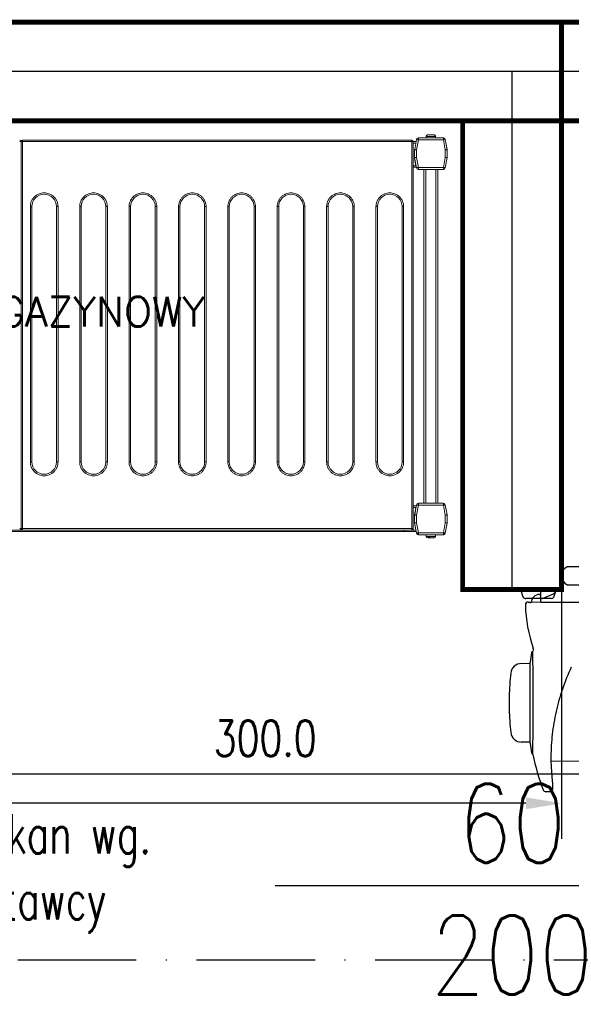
# Model space of a CAD drawing. Header units: metres. Extents: x 5541655 to 5588333, y 5589641 to 5627331.
# Tile 42 of 57: x 5585579 to 5585635, y 5626103 to 5626202. Entities that reach past the tile are written whole.
import ezdxf

# ---------------------------------------------------------------- set-up
doc = ezdxf.new("R2010")
doc.units = ezdxf.units.M
doc.header["$MEASUREMENT"] = 0
doc.linetypes.add('ACAD_ISO10W100', pattern=[18, 12, -3, 0, -3])
doc.layers.get('0').update_dxf_attribs({"linetype": 'CONTINUOUS', "lineweight": 18})
doc.layers.get('Defpoints').update_dxf_attribs({"linetype": 'CONTINUOUS'})
doc.layers.add('2D- Siatka Modularna', color=7, linetype='ACAD_ISO10W100')
doc.layers.add('Komory', color=132, linetype='CONTINUOUS')
doc.layers.add('Instalacje elektryczne', color=1, linetype='CONTINUOUS', lineweight=20)
doc.layers.add('Regały', color=7, linetype='CONTINUOUS', true_color=0x00f000)
doc.styles.add('Arch-Dim', font='romans.shx', dxfattribs={"width": 0.75})
doc.styles.add('Incold_std', font='romans.shx', dxfattribs={"width": 0.8})
doc.styles.add('JACEK_07', font='SIMPLEX.SHX', dxfattribs={"width": 0.7})
doc.styles.add('RomanS', font='romans.shx')
doc.linetypes.add('BATTING', pattern='A,0.0001,-0.1,[134,ltypeshp.shx,S=0.1,R=0,X=-0.1,Y=0],-0.2,[134,ltypeshp.shx,S=0.1,R=180,X=0.1,Y=0],-0.1', length=0.4001)
doc.dimstyles.new('Standard 50', dxfattribs={"dimscale": 20, "dimtxt": 0.18, "dimasz": 0.18, "dimexe": 0.18, "dimexo": 0.0625, "dimgap": 0.09, "dimtad": 1, "dimdec": 1, "dimzin": 0, "dimdsep": 46, "dimtxsty": 'Arch-Dim', "dimcen": 0.09, "dimclrd": 2, "dimclre": 2, "dimclrt": 1, "dimadec": 0, "dimazin": 0, "dimtfac": 1, "dimtdec": 1, "dimtofl": 0, "dimtmove": 0, "dimatfit": 3, "dimfxl": 1, "dimtolj": 1, "dimtzin": 0, "dimarcsym": 0})

# ---------------------------------------------------------------- blocks, each defined once
blk = doc.blocks.new('*D499')
at = {"color": 2, "lineweight": -2}
for p, q in [((40.75, 300), (79.749, 300)), ((76.149, 296.4), (76.149, 3.6)), ((40.75, 0), (79.749, 0))]:
    blk.add_line(p, q, dxfattribs=at)
at = {"color": 2}
for points in [[(76.749, 296.4), (75.549, 296.4), (76.149, 300)], [(75.549, 3.6), (76.749, 3.6), (76.149, 0)]]:
    blk.add_solid(points, dxfattribs=at)
at = {"layer": 'Defpoints', "color": 0}
for p in [(39.5, 300), (39.5, 0), (76.149, 0)]:
    blk.add_point(p, dxfattribs=at)
at = {"color": 1, "insert": (72.525, 150), "char_height": 3.6, "attachment_point": 5, "rotation": 90, "style": 'Arch-Dim'}
blk.add_mtext('\\A1;300.0', dxfattribs=at)
blk = doc.blocks.new('*U51')
at = {"lineweight": 15}
for p, q in [((72.833, -0.665), (72.683, -0.665)), ((72.983, -0.665), (72.833, -0.665)), ((72.833, -0.665), (72.833, -39.865)), ((72.983, -0.559), (72.983, -0.515)), ((112.383, -0.515), (72.983, -0.515)), ((72.983, -0.665), (72.983, -0.559)), ((72.983, -0.665), (72.983, -39.865)), ((112.383, -0.665), (72.983, -0.665)), ((112.383, -0.515), (112.383, -0.559)), ((112.383, -0.559), (112.383, -0.665)), ((112.383, -39.865), (112.383, -0.665)), ((112.533, -0.665), (112.383, -0.665)), ((112.533, -39.865), (112.533, -0.665)), ((112.533, -0.675), (112.829, -0.675)), ((112.533, -0.825), (112.802, -0.825)), ((112.866, -0.465), (112.686, -1.483)), ((113.063, -0.5), (112.883, -1.517)), ((113.063, -0.3), (113.063, -0.5)), ((115.587, -0.3), (113.063, -0.3)), ((115.587, -0.5), (113.063, -0.5)), ((113.85, -0.15), (113.85, -0.3)), ((114.8, -0.15), (113.85, -0.15)), ((113.857, -0.12), (113.853, -0.12)), ((114.797, -0.12), (114.793, -0.12)), ((114.8, -0.3), (114.8, -0.15)), ((115.587, -0.5), (115.587, -0.3)), ((115.766, -1.517), (115.587, -0.5)), ((115.963, -1.483), (115.784, -0.465)), ((115.784, -0.465), (115.966, -1.5)), ((112.683, -1.5), (112.686, -1.483)), ((112.683, -1.517), (112.683, -1.5)), ((112.883, -1.517), (112.683, -1.517)), ((112.683, -1.517), (112.683, -2.3)), ((112.883, -1.517), (112.883, -2.283)), ((115.766, -2.283), (115.766, -1.517)), ((115.966, -1.517), (115.766, -1.517)), ((115.966, -1.5), (115.966, -2.3)), ((115.966, -2.3), (115.966, -1.517)), ((112.683, -2.375), (112.683, -2.3)), ((112.683, -2.3), (112.866, -3.335)), ((112.815, -3.125), (112.683, -2.375)), ((112.883, -2.283), (113.063, -3.3)), ((115.587, -3.3), (115.766, -2.283)), ((115.784, -3.335), (115.966, -2.3)), ((115.966, -2.3), (115.784, -3.335)), ((112.533, -3.125), (112.815, -3.125)), ((112.533, -3.275), (112.842, -3.275)), ((113.063, -3.3), (115.587, -3.3)), ((113.063, -3.3), (113.063, -3.5)), ((113.063, -3.5), (115.587, -3.5)), ((113.625, -37.291), (113.625, -3.5)), ((113.825, -37.291), (113.825, -3.5)), ((114.825, -37.291), (114.825, -3.5)), ((115.025, -37.291), (115.025, -3.5)), ((115.587, -3.5), (115.587, -3.3)), ((112.533, -37.575), (112.842, -37.575)), ((112.533, -37.725), (112.815, -37.725)), ((112.683, -38.475), (112.815, -37.725)), ((112.866, -37.457), (112.686, -38.474)), ((113.063, -37.491), (112.883, -38.509)), ((113.063, -37.291), (113.063, -37.491)), ((115.587, -37.291), (113.063, -37.291)), ((115.587, -37.491), (113.063, -37.491)), ((115.587, -37.491), (115.587, -37.291)), ((115.766, -38.509), (115.587, -37.491)), ((115.963, -38.474), (115.784, -37.457)), ((112.683, -38.5), (112.683, -38.475)), ((112.683, -38.499), (112.683, -38.5)), ((112.683, -38.5), (112.683, -38.509)), ((112.683, -38.509), (112.683, -39.291)), ((112.883, -38.509), (112.683, -38.509)), ((112.883, -38.509), (112.883, -39.274)), ((115.966, -38.509), (115.766, -38.509)), ((115.766, -39.274), (115.766, -38.509)), ((115.966, -38.5), (115.966, -38.498)), ((115.966, -39.3), (115.966, -38.5)), ((115.966, -39.291), (115.966, -38.509)), ((72.683, -39.865), (72.833, -39.865)), ((72.833, -39.865), (72.983, -39.865)), ((72.983, -39.865), (112.383, -39.865)), ((72.983, -39.865), (72.983, -40.012)), ((112.383, -39.865), (112.533, -39.865)), ((112.383, -40.012), (112.383, -39.865)), ((112.683, -39.291), (112.866, -40.326)), ((112.683, -39.291), (112.683, -39.3)), ((112.683, -39.3), (112.866, -40.335)), ((112.883, -39.274), (113.063, -40.291)), ((115.587, -40.291), (115.766, -39.274)), ((115.784, -40.326), (115.966, -39.291)), ((115.784, -40.335), (115.966, -39.3)), ((111.583, -40.025), (4.383, -40.025)), ((111.583, -40.175), (4.383, -40.175)), ((72.983, -40.012), (72.983, -40.015)), ((72.983, -40.015), (112.383, -40.015)), ((111.583, -40.015), (111.583, -40.025)), ((111.583, -40.025), (111.583, -40.175)), ((111.583, -40.025), (112.811, -40.025)), ((111.583, -40.175), (112.837, -40.175)), ((112.383, -40.015), (112.383, -40.012)), ((113.063, -40.291), (115.587, -40.291)), ((113.063, -40.291), (113.063, -40.491)), ((113.063, -40.491), (115.587, -40.491)), ((113.063, -40.5), (115.587, -40.5)), ((113.85, -40.5), (113.85, -40.65)), ((113.85, -40.65), (114.8, -40.65)), ((114.091, -40.68), (114.201, -40.68)), ((114.241, -40.8), (114.147, -40.8)), ((114.8, -40.65), (114.8, -40.5)), ((115.587, -40.491), (115.587, -40.291))]:
    blk.add_line(p, q, dxfattribs=at)
at = {"color": 253, "lineweight": 15, "true_color": 0xa6a6a6}
for p, q in [((73.763, -33.115), (73.763, -7.265)), ((73.763, -7.265), (73.913, -7.265)), ((73.913, -33.115), (73.913, -7.265)), ((76.413, -7.265), (76.413, -33.115)), ((76.563, -7.265), (76.413, -7.265)), ((76.563, -7.265), (76.563, -33.115)), ((78.763, -33.115), (78.763, -7.265)), ((78.763, -7.265), (78.913, -7.265)), ((78.913, -33.115), (78.913, -7.265)), ((81.413, -7.265), (81.413, -33.115)), ((81.563, -7.265), (81.413, -7.265)), ((81.563, -7.265), (81.563, -33.115)), ((83.763, -33.115), (83.763, -7.265)), ((83.763, -7.265), (83.913, -7.265)), ((83.913, -33.115), (83.913, -7.265)), ((86.413, -7.265), (86.413, -33.115)), ((86.563, -7.265), (86.413, -7.265)), ((86.563, -7.265), (86.563, -33.115)), ((88.763, -33.115), (88.763, -7.265)), ((88.763, -7.265), (88.913, -7.265)), ((88.913, -33.115), (88.913, -7.265)), ((91.413, -7.265), (91.413, -33.115)), ((91.563, -7.265), (91.413, -7.265)), ((91.563, -7.265), (91.563, -33.115)), ((93.763, -33.115), (93.763, -7.265)), ((93.763, -7.265), (93.913, -7.265)), ((93.913, -33.115), (93.913, -7.265)), ((96.413, -7.265), (96.413, -33.115)), ((96.563, -7.265), (96.413, -7.265)), ((96.563, -7.265), (96.563, -33.115)), ((98.763, -33.115), (98.763, -7.265)), ((98.763, -7.265), (98.913, -7.265)), ((98.913, -33.115), (98.913, -7.265)), ((101.413, -7.265), (101.413, -33.115)), ((101.563, -7.265), (101.413, -7.265)), ((101.563, -7.265), (101.563, -33.115)), ((103.763, -33.115), (103.763, -7.265)), ((103.763, -7.265), (103.913, -7.265)), ((103.913, -33.115), (103.913, -7.265)), ((106.413, -7.265), (106.413, -33.115)), ((106.563, -7.265), (106.413, -7.265)), ((106.563, -7.265), (106.563, -33.115)), ((108.763, -33.115), (108.763, -7.265)), ((108.763, -7.265), (108.913, -7.265)), ((108.913, -33.115), (108.913, -7.265)), ((111.413, -7.265), (111.413, -33.115)), ((111.563, -7.265), (111.413, -7.265)), ((111.563, -7.265), (111.563, -33.115)), ((73.913, -33.115), (73.763, -33.115)), ((76.563, -33.115), (76.413, -33.115)), ((78.913, -33.115), (78.763, -33.115)), ((81.563, -33.115), (81.413, -33.115)), ((83.913, -33.115), (83.763, -33.115)), ((86.563, -33.115), (86.413, -33.115)), ((88.913, -33.115), (88.763, -33.115)), ((91.563, -33.115), (91.413, -33.115)), ((93.913, -33.115), (93.763, -33.115)), ((96.563, -33.115), (96.413, -33.115)), ((98.913, -33.115), (98.763, -33.115)), ((101.563, -33.115), (101.413, -33.115)), ((103.913, -33.115), (103.763, -33.115)), ((106.563, -33.115), (106.413, -33.115)), ((108.913, -33.115), (108.763, -33.115)), ((111.563, -33.115), (111.413, -33.115))]:
    blk.add_line(p, q, dxfattribs=at)
at = {"lineweight": 15, "flags": 128}
for points in [[(113.063, -0.5), (113.024, -0.493), (112.987, -0.487), (112.953, -0.481), (112.923, -0.475), (112.899, -0.471), (112.881, -0.468), (112.869, -0.466), (112.866, -0.465)], [(115.784, -0.465), (115.78, -0.466), (115.769, -0.468), (115.751, -0.471), (115.726, -0.475), (115.696, -0.481), (115.662, -0.487), (115.625, -0.493), (115.587, -0.5)], [(112.686, -1.483), (112.69, -1.483), (112.701, -1.485), (112.719, -1.489), (112.744, -1.493), (112.774, -1.498), (112.808, -1.504), (112.845, -1.511), (112.883, -1.517)], [(115.766, -1.517), (115.805, -1.511), (115.842, -1.504), (115.876, -1.498), (115.906, -1.493), (115.93, -1.489), (115.948, -1.485), (115.96, -1.483), (115.963, -1.483)], [(112.883, -2.283), (112.844, -2.286), (112.807, -2.289), (112.772, -2.292), (112.742, -2.295), (112.717, -2.297), (112.698, -2.299), (112.687, -2.3), (112.683, -2.3)], [(115.966, -2.3), (115.963, -2.3), (115.954, -2.299), (115.94, -2.298), (115.92, -2.296), (115.895, -2.294), (115.866, -2.291), (115.835, -2.288), (115.801, -2.286), (115.766, -2.283)], [(112.842, -3.275), (112.841, -3.272), (112.84, -3.264), (112.837, -3.25), (112.834, -3.231), (112.83, -3.208), (112.826, -3.182), (112.821, -3.154), (112.815, -3.125)], [(112.866, -3.335), (112.869, -3.334), (112.881, -3.332), (112.899, -3.329), (112.923, -3.325), (112.953, -3.319), (112.987, -3.313), (113.024, -3.307), (113.063, -3.3)], [(115.587, -3.3), (115.625, -3.307), (115.662, -3.313), (115.696, -3.319), (115.726, -3.325), (115.751, -3.329), (115.769, -3.332), (115.78, -3.334), (115.784, -3.335)], [(112.815, -37.725), (112.821, -37.696), (112.826, -37.668), (112.83, -37.642), (112.834, -37.619), (112.837, -37.6), (112.84, -37.586), (112.841, -37.578), (112.842, -37.575)], [(113.063, -37.491), (113.024, -37.484), (112.987, -37.478), (112.953, -37.472), (112.923, -37.467), (112.899, -37.462), (112.881, -37.459), (112.869, -37.457), (112.866, -37.457)], [(115.784, -37.457), (115.78, -37.457), (115.769, -37.459), (115.751, -37.462), (115.726, -37.467), (115.696, -37.472), (115.662, -37.478), (115.625, -37.484), (115.587, -37.491)], [(112.686, -38.474), (112.69, -38.475), (112.701, -38.477), (112.719, -38.48), (112.744, -38.484), (112.774, -38.489), (112.808, -38.495), (112.845, -38.502), (112.883, -38.509)], [(115.766, -38.509), (115.805, -38.502), (115.842, -38.495), (115.876, -38.489), (115.906, -38.484), (115.93, -38.48), (115.948, -38.477), (115.96, -38.475), (115.963, -38.474)], [(112.883, -39.274), (112.844, -39.277), (112.807, -39.28), (112.772, -39.283), (112.742, -39.286), (112.717, -39.288), (112.698, -39.29), (112.687, -39.291), (112.683, -39.291)], [(115.966, -39.291), (115.963, -39.291), (115.954, -39.29), (115.94, -39.289), (115.92, -39.287), (115.895, -39.285), (115.866, -39.283), (115.835, -39.28), (115.801, -39.277), (115.766, -39.274)], [(112.866, -40.326), (112.869, -40.325), (112.881, -40.323), (112.899, -40.32), (112.923, -40.316), (112.953, -40.311), (112.987, -40.305), (113.024, -40.298), (113.063, -40.291)], [(115.587, -40.291), (115.625, -40.298), (115.662, -40.305), (115.696, -40.311), (115.726, -40.316), (115.751, -40.32), (115.769, -40.323), (115.78, -40.325), (115.784, -40.326)]]:
    blk.add_lwpolyline(points, dxfattribs=at)
at = {"lineweight": 15}
for centre, radius, start, end in [((72.683, -0.665), 0.15, 0, 90), ((72.983, -0.665), 0.15, 90, 180), ((112.383, -0.665), 0.15, 0, 90), ((113.063, -0.5), 0.2, 90, 170), ((114, -0.15), 0.15, 168.46304, 180), ((114.65, -0.15), 0.15, 0, 11.53696), ((115.587, -0.5), 0.2, 10, 90), ((115.587, -0.5), 0.2, 10, 90), ((112.883, -1.517), 0.2, 170, 180), ((115.766, -1.517), 0.2, 0, 10), ((113.063, -3.3), 0.2, 190, 270), ((115.587, -3.3), 0.2, 270, 350), ((115.587, -3.3), 0.2, 270, 350), ((113.063, -37.491), 0.2, 90, 170), ((115.587, -37.491), 0.2, 10, 90), ((112.883, -38.509), 0.2, 170, 180), ((115.766, -38.509), 0.2, 0, 10), ((113.063, -40.291), 0.2, 190, 270), ((113.063, -40.3), 0.2, 190, 270), ((114, -40.65), 0.15, 180, 270), ((114.65, -40.65), 0.15, 270, 0), ((115.587, -40.291), 0.2, 270, 350), ((115.587, -40.3), 0.2, 270, 350)]:
    blk.add_arc(centre, radius, start, end, dxfattribs=at)
at = {"color": 253, "lineweight": 15, "true_color": 0xa6a6a6}
for centre, start, end in [((75.163, -7.265), 0, 180), ((80.163, -7.265), 0, 180), ((85.163, -7.265), 0, 180), ((90.163, -7.265), 0, 180), ((95.163, -7.265), 0, 180), ((100.163, -7.265), 0, 180), ((105.163, -7.265), 0, 180), ((110.163, -7.265), 0, 180), ((75.163, -33.115), 180, 0), ((80.163, -33.115), 180, 0), ((85.163, -33.115), 180, 0), ((90.163, -33.115), 180, 0), ((95.163, -33.115), 180, 0), ((100.163, -33.115), 180, 0), ((105.163, -33.115), 180, 0), ((110.163, -33.115), 180, 0)]:
    blk.add_arc(centre, 1.25, start, end, dxfattribs=at)
at = {"lineweight": 15}
for points, knots in [([(114.005, 0), (113.988, -0.002), (113.954, -0.005), (113.908, -0.031), (113.872, -0.07), (113.862, -0.103), (113.857, -0.12)], [0, 0, 0, 0, 0.250228, 0.500558, 0.74813, 1, 1, 1, 1]), ([(114.644, 0), (114.634, 0), (114.613, 0), (114.536, 0), (114.436, 0), (114.325, 0), (114.213, 0), (114.113, 0), (114.037, 0), (114.016, 0), (114.005, 0)], [0, 0, 0, 0, 0.1211745, 0.2500031, 0.378819, 0.4999934, 0.621181, 0.7499969, 0.8788255, 1, 1, 1, 1]), ([(114.793, -0.12), (114.788, -0.104), (114.778, -0.072), (114.744, -0.033), (114.698, -0.006), (114.663, -0.002), (114.644, 0)], [0, 0, 0, 0, 0.243628, 0.487231, 0.731943, 1, 1, 1, 1]), ([(72.683, -40.012), (72.693, -40.011), (72.714, -40.009), (72.743, -40), (72.77, -39.985), (72.8, -39.96), (72.828, -39.92), (72.831, -39.882), (72.833, -39.863)], [0, 0, 0, 0, 0.130781, 0.260022, 0.387973, 0.514587, 0.761732, 1, 1, 1, 1]), ([(72.833, -39.863), (72.835, -39.882), (72.839, -39.92), (72.867, -39.96), (72.897, -39.985), (72.923, -40), (72.953, -40.009), (72.973, -40.011), (72.983, -40.012)], [0, 0, 0, 0, 0.238268, 0.485413, 0.612027, 0.739978, 0.869219, 1, 1, 1, 1]), ([(112.383, -40.012), (112.393, -40.011), (112.414, -40.009), (112.443, -40), (112.47, -39.985), (112.5, -39.96), (112.528, -39.92), (112.531, -39.882), (112.533, -39.863)], [0, 0, 0, 0, 0.130778, 0.260041, 0.387968, 0.514579, 0.761745, 1, 1, 1, 1]), ([(114.045, -40.8), (114.052, -40.8), (114.074, -40.8), (114.117, -40.8), (114.147, -40.8)], [0, 0, 0, 0, 0.311906, 1, 1, 1, 1]), ([(114.147, -40.8), (114.141, -40.798), (114.128, -40.795), (114.11, -40.769), (114.097, -40.73), (114.093, -40.697), (114.091, -40.68)], [0, 0, 0, 0, 0.250224, 0.500526, 0.748162, 1, 1, 1, 1]), ([(114.201, -40.68), (114.203, -40.696), (114.207, -40.728), (114.22, -40.767), (114.238, -40.794), (114.251, -40.798), (114.258, -40.8)], [0, 0, 0, 0, 0.243636, 0.487267, 0.731983, 1, 1, 1, 1]), ([(114.258, -40.8), (114.295, -40.8), (114.37, -40.8), (114.48, -40.8), (114.572, -40.8), (114.629, -40.8), (114.654, -40.8), (114.648, -40.8), (114.647, -40.8)], [0, 0, 0, 0, 0.188936, 0.389821, 0.590682, 0.779625, 0.968579, 1, 1, 1, 1])]:
    blk.add_open_spline(points, degree=3, knots=knots, dxfattribs=at)
at = {"color": 253, "lineweight": 15, "true_color": 0xa6a6a6}
for points, knots in [([(73.763, -7.265), (73.768, -7.18), (73.777, -7.004), (73.855, -6.743), (73.984, -6.492), (74.166, -6.268), (74.39, -6.086), (74.641, -5.956), (74.902, -5.881), (75.163, -5.857), (75.424, -5.881), (75.685, -5.956), (75.936, -6.086), (76.16, -6.268), (76.342, -6.492), (76.471, -6.743), (76.549, -7.004), (76.559, -7.18), (76.563, -7.265)], [0, 0, 0, 0, 0.058258, 0.120006, 0.184321, 0.25, 0.31568, 0.379995, 0.441741, 0.5, 0.558258, 0.620006, 0.68432, 0.75, 0.815679, 0.879994, 0.941742, 1, 1, 1, 1]), ([(78.763, -7.265), (78.768, -7.18), (78.777, -7.004), (78.855, -6.743), (78.984, -6.492), (79.166, -6.268), (79.39, -6.086), (79.641, -5.956), (79.902, -5.881), (80.163, -5.857), (80.424, -5.881), (80.685, -5.956), (80.936, -6.086), (81.16, -6.268), (81.342, -6.492), (81.471, -6.743), (81.549, -7.004), (81.559, -7.18), (81.563, -7.265)], [0, 0, 0, 0, 0.058258, 0.120006, 0.184321, 0.25, 0.31568, 0.379994, 0.441742, 0.5, 0.558259, 0.620005, 0.68432, 0.75, 0.815679, 0.879994, 0.941742, 1, 1, 1, 1]), ([(83.763, -7.265), (83.768, -7.18), (83.777, -7.004), (83.855, -6.743), (83.984, -6.492), (84.166, -6.268), (84.39, -6.086), (84.641, -5.956), (84.902, -5.881), (85.163, -5.857), (85.424, -5.881), (85.685, -5.956), (85.936, -6.086), (86.16, -6.268), (86.342, -6.492), (86.471, -6.743), (86.549, -7.004), (86.559, -7.18), (86.563, -7.265)], [0, 0, 0, 0, 0.058258, 0.120006, 0.18432, 0.25, 0.31568, 0.379994, 0.441742, 0.5, 0.558258, 0.620005, 0.68432, 0.75, 0.81568, 0.879994, 0.941742, 1, 1, 1, 1]), ([(88.763, -7.265), (88.768, -7.18), (88.777, -7.004), (88.855, -6.743), (88.984, -6.492), (89.166, -6.268), (89.39, -6.086), (89.641, -5.956), (89.902, -5.881), (90.163, -5.857), (90.424, -5.881), (90.685, -5.956), (90.936, -6.086), (91.16, -6.268), (91.342, -6.492), (91.471, -6.743), (91.549, -7.004), (91.559, -7.18), (91.563, -7.265)], [0, 0, 0, 0, 0.058258, 0.120006, 0.18432, 0.25, 0.315679, 0.379994, 0.441742, 0.500001, 0.558258, 0.620006, 0.684321, 0.75, 0.81568, 0.879994, 0.941742, 1, 1, 1, 1]), ([(93.763, -7.265), (93.768, -7.18), (93.777, -7.004), (93.855, -6.743), (93.984, -6.492), (94.166, -6.268), (94.39, -6.086), (94.641, -5.956), (94.902, -5.881), (95.163, -5.857), (95.424, -5.881), (95.685, -5.956), (95.936, -6.086), (96.16, -6.268), (96.342, -6.492), (96.471, -6.743), (96.549, -7.004), (96.559, -7.18), (96.563, -7.265)], [0, 0, 0, 0, 0.058258, 0.120006, 0.18432, 0.25, 0.31568, 0.379995, 0.441742, 0.5, 0.558258, 0.620006, 0.68432, 0.75, 0.81568, 0.879994, 0.941742, 1, 1, 1, 1]), ([(98.763, -7.265), (98.768, -7.18), (98.777, -7.004), (98.855, -6.743), (98.984, -6.492), (99.166, -6.268), (99.39, -6.086), (99.641, -5.956), (99.902, -5.881), (100.163, -5.857), (100.424, -5.881), (100.685, -5.956), (100.936, -6.086), (101.16, -6.268), (101.342, -6.492), (101.471, -6.743), (101.549, -7.004), (101.559, -7.18), (101.563, -7.265)], [0, 0, 0, 0, 0.058258, 0.120006, 0.184321, 0.25, 0.31568, 0.379995, 0.441741, 0.5, 0.558258, 0.620006, 0.68432, 0.75, 0.815679, 0.879994, 0.941742, 1, 1, 1, 1]), ([(103.763, -7.265), (103.768, -7.18), (103.777, -7.004), (103.855, -6.743), (103.984, -6.492), (104.166, -6.268), (104.39, -6.086), (104.641, -5.956), (104.902, -5.881), (105.163, -5.857), (105.424, -5.881), (105.685, -5.956), (105.936, -6.086), (106.16, -6.268), (106.342, -6.492), (106.471, -6.743), (106.549, -7.004), (106.559, -7.18), (106.563, -7.265)], [0, 0, 0, 0, 0.058258, 0.120006, 0.184321, 0.25, 0.31568, 0.379994, 0.441742, 0.5, 0.558259, 0.620005, 0.68432, 0.75, 0.815679, 0.879994, 0.941742, 1, 1, 1, 1]), ([(108.763, -7.265), (108.768, -7.18), (108.777, -7.004), (108.855, -6.743), (108.984, -6.492), (109.166, -6.268), (109.39, -6.086), (109.641, -5.956), (109.902, -5.881), (110.163, -5.857), (110.424, -5.881), (110.685, -5.956), (110.936, -6.086), (111.16, -6.268), (111.342, -6.492), (111.471, -6.743), (111.549, -7.004), (111.559, -7.18), (111.563, -7.265)], [0, 0, 0, 0, 0.058258, 0.120006, 0.18432, 0.25, 0.31568, 0.379994, 0.441742, 0.5, 0.558258, 0.620005, 0.68432, 0.75, 0.81568, 0.879994, 0.941742, 1, 1, 1, 1]), ([(76.563, -33.115), (76.559, -33.2), (76.549, -33.376), (76.471, -33.637), (76.342, -33.888), (76.16, -34.112), (75.936, -34.294), (75.685, -34.424), (75.424, -34.499), (75.163, -34.523), (74.902, -34.499), (74.641, -34.424), (74.39, -34.294), (74.166, -34.112), (73.984, -33.888), (73.855, -33.637), (73.777, -33.376), (73.768, -33.2), (73.763, -33.115)], [0, 0, 0, 0, 0.058258, 0.120005, 0.184321, 0.25, 0.31568, 0.379994, 0.441742, 0.5, 0.558259, 0.620005, 0.68432, 0.75, 0.815679, 0.879995, 0.941742, 1, 1, 1, 1]), ([(81.563, -33.115), (81.559, -33.2), (81.549, -33.376), (81.471, -33.637), (81.342, -33.888), (81.16, -34.112), (80.936, -34.294), (80.685, -34.424), (80.424, -34.499), (80.163, -34.523), (79.902, -34.499), (79.641, -34.424), (79.39, -34.294), (79.166, -34.112), (78.984, -33.888), (78.855, -33.637), (78.777, -33.376), (78.768, -33.2), (78.763, -33.115)], [0, 0, 0, 0, 0.058258, 0.120005, 0.184321, 0.25, 0.31568, 0.379995, 0.441741, 0.5, 0.558258, 0.620006, 0.68432, 0.75, 0.815679, 0.879995, 0.941742, 1, 1, 1, 1]), ([(86.563, -33.115), (86.559, -33.2), (86.549, -33.376), (86.471, -33.637), (86.342, -33.888), (86.16, -34.112), (85.936, -34.294), (85.685, -34.424), (85.424, -34.499), (85.163, -34.523), (84.902, -34.499), (84.641, -34.424), (84.39, -34.294), (84.166, -34.112), (83.984, -33.888), (83.855, -33.637), (83.777, -33.376), (83.768, -33.2), (83.763, -33.115)], [0, 0, 0, 0, 0.058258, 0.120006, 0.18432, 0.25, 0.315679, 0.379995, 0.441742, 0.5, 0.558258, 0.620006, 0.68432, 0.75, 0.81568, 0.879995, 0.941742, 1, 1, 1, 1]), ([(91.563, -33.115), (91.559, -33.2), (91.549, -33.376), (91.471, -33.637), (91.342, -33.888), (91.16, -34.112), (90.936, -34.294), (90.685, -34.424), (90.424, -34.499), (90.163, -34.523), (89.902, -34.499), (89.641, -34.424), (89.39, -34.294), (89.166, -34.112), (88.984, -33.888), (88.855, -33.637), (88.777, -33.376), (88.768, -33.2), (88.763, -33.115)], [0, 0, 0, 0, 0.058258, 0.120006, 0.18432, 0.25, 0.315679, 0.379994, 0.441742, 0.499999, 0.558258, 0.620006, 0.684321, 0.75, 0.81568, 0.879994, 0.941742, 1, 1, 1, 1]), ([(96.563, -33.115), (96.559, -33.2), (96.549, -33.376), (96.471, -33.637), (96.342, -33.888), (96.16, -34.112), (95.936, -34.294), (95.685, -34.424), (95.424, -34.499), (95.163, -34.523), (94.902, -34.499), (94.641, -34.424), (94.39, -34.294), (94.166, -34.112), (93.984, -33.888), (93.855, -33.637), (93.777, -33.376), (93.768, -33.2), (93.763, -33.115)], [0, 0, 0, 0, 0.058258, 0.120005, 0.18432, 0.25, 0.31568, 0.379994, 0.441742, 0.5, 0.558258, 0.620005, 0.684321, 0.75, 0.81568, 0.879994, 0.941742, 1, 1, 1, 1]), ([(101.563, -33.115), (101.559, -33.2), (101.549, -33.376), (101.471, -33.637), (101.342, -33.888), (101.16, -34.112), (100.936, -34.294), (100.685, -34.424), (100.424, -34.499), (100.163, -34.523), (99.902, -34.499), (99.641, -34.424), (99.39, -34.294), (99.166, -34.112), (98.984, -33.888), (98.855, -33.637), (98.777, -33.376), (98.768, -33.2), (98.763, -33.115)], [0, 0, 0, 0, 0.058258, 0.120005, 0.184321, 0.25, 0.31568, 0.379994, 0.441742, 0.5, 0.558259, 0.620005, 0.68432, 0.75, 0.815679, 0.879995, 0.941742, 1, 1, 1, 1]), ([(106.563, -33.115), (106.559, -33.2), (106.549, -33.376), (106.471, -33.637), (106.342, -33.888), (106.16, -34.112), (105.936, -34.294), (105.685, -34.424), (105.424, -34.499), (105.163, -34.523), (104.902, -34.499), (104.641, -34.424), (104.39, -34.294), (104.166, -34.112), (103.984, -33.888), (103.855, -33.637), (103.777, -33.376), (103.768, -33.2), (103.763, -33.115)], [0, 0, 0, 0, 0.058258, 0.120005, 0.184321, 0.25, 0.31568, 0.379995, 0.441741, 0.5, 0.558258, 0.620006, 0.68432, 0.75, 0.815679, 0.879995, 0.941742, 1, 1, 1, 1]), ([(111.563, -33.115), (111.559, -33.2), (111.549, -33.376), (111.471, -33.637), (111.342, -33.888), (111.16, -34.112), (110.936, -34.294), (110.685, -34.424), (110.424, -34.499), (110.163, -34.523), (109.902, -34.499), (109.641, -34.424), (109.39, -34.294), (109.166, -34.112), (108.984, -33.888), (108.855, -33.637), (108.777, -33.376), (108.768, -33.2), (108.763, -33.115)], [0, 0, 0, 0, 0.058258, 0.120006, 0.18432, 0.25, 0.315679, 0.379995, 0.441742, 0.5, 0.558258, 0.620006, 0.68432, 0.75, 0.81568, 0.879995, 0.941742, 1, 1, 1, 1])]:
    blk.add_open_spline(points, degree=3, knots=knots, dxfattribs=at)
at = {"color": 7, "insert": (58, -20.4), "char_height": 3, "width": 116, "attachment_point": 5, "style": 'RomanS'}
blk.add_mtext('REGAŁ CHŁODNICZY MAGAZYNOWY\\P1160x408mm', dxfattribs=at)
blk = doc.blocks.new('*U322')
for p, q in [((30, 24), (30, -24)), ((1.28, 2.949), (1.28, 7.099)), ((1.294, 7.099), (1.321, 1.943)), ((17.37, 7.099), (17.398, 3.943)), ((7.853, 6.005), (8.128, 5.879)), ((8.128, 5.879), (8.404, 5.757)), ((8.404, 5.757), (8.681, 5.639)), ((8.681, 5.639), (8.959, 5.525)), ((8.959, 5.525), (9.239, 5.415)), ((9.239, 5.415), (9.519, 5.309)), ((9.519, 5.309), (9.801, 5.207)), ((9.801, 5.207), (10.084, 5.108)), ((10.084, 5.108), (10.367, 5.014)), ((10.367, 5.014), (10.65, 4.923)), ((0.103, 4.471), (0, 4.499)), ((0.678, 4.279), (0.276, 4.386)), ((0.868, 3.16), (0.434, 4.183)), ((0.9, 3.989), (0.9, 2.889)), ((10.65, 4.923), (10.935, 4.837)), ((10.935, 4.837), (11.22, 4.754)), ((11.22, 4.754), (11.506, 4.676)), ((11.506, 4.676), (11.792, 4.601)), ((11.792, 4.601), (12.078, 4.53)), ((12.078, 4.53), (12.365, 4.464)), ((12.365, 4.464), (12.652, 4.401)), ((12.652, 4.401), (12.938, 4.342)), ((12.938, 4.342), (13.225, 4.288)), ((13.225, 4.288), (13.51, 4.237)), ((13.51, 4.237), (13.796, 4.191)), ((13.796, 4.191), (14.082, 4.148)), ((14.082, 4.148), (14.368, 4.109)), ((14.368, 4.109), (14.653, 4.075)), ((14.653, 4.075), (14.938, 4.044)), ((14.938, 4.044), (15.223, 4.017)), ((15.223, 4.017), (15.507, 3.994)), ((15.507, 3.994), (15.791, 3.975)), ((18.327, 3.982), (18.605, 4.003)), ((18.605, 4.003), (18.882, 4.027)), ((18.882, 4.027), (18.907, 4.03)), ((18.907, 4.03), (18.992, 4.038)), ((18.992, 4.038), (19.086, 4.047)), ((19.086, 4.047), (19.176, 4.055)), ((19.176, 4.055), (19.264, 4.062)), ((19.264, 4.062), (19.349, 4.069)), ((19.349, 4.069), (19.431, 4.076)), ((19.431, 4.076), (19.511, 4.082)), ((19.511, 4.082), (19.587, 4.087)), ((19.587, 4.087), (19.66, 4.091)), ((19.66, 4.091), (19.73, 4.095)), ((19.73, 4.095), (19.796, 4.098)), ((19.796, 4.098), (19.858, 4.1)), ((19.858, 4.1), (19.917, 4.101)), ((19.917, 4.101), (19.971, 4.102)), ((19.971, 4.102), (20.022, 4.101)), ((20.022, 4.101), (20.07, 4.1)), ((20.07, 4.1), (20.114, 4.097)), ((20.114, 4.097), (20.155, 4.094)), ((20.155, 4.094), (20.193, 4.089)), ((20.193, 4.089), (20.229, 4.082)), ((20.229, 4.082), (20.262, 4.072)), ((20.262, 4.072), (20.284, 4.063)), ((20.284, 4.063), (20.302, 4.052)), ((20.302, 4.052), (20.319, 4.04)), ((20.319, 4.04), (20.324, 4.035)), ((20.331, 4.027), (20.345, 4.011)), ((20.345, 4.011), (20.368, 3.984)), ((15.791, 3.975), (16.075, 3.96)), ((16.075, 3.96), (16.359, 3.949)), ((16.359, 3.949), (16.643, 3.942)), ((16.643, 3.942), (16.925, 3.939)), ((16.925, 3.939), (17.207, 3.94)), ((17.207, 3.94), (17.488, 3.944)), ((17.488, 3.944), (17.769, 3.953)), ((17.769, 3.953), (18.049, 3.966)), ((18.049, 3.966), (18.327, 3.982)), ((20.368, 3.984), (20.389, 3.961)), ((20.389, 3.961), (20.406, 3.941)), ((20.406, 3.941), (20.42, 3.925)), ((20.42, 3.925), (20.431, 3.912)), ((20.431, 3.912), (20.439, 3.903)), ((20.439, 3.903), (20.443, 3.898)), ((20.443, 3.898), (20.445, 3.896)), ((20.47, 3.83), (20.47, 3.432)), ((0, 2.899), (0.85, 2.899)), ((0.595, 2.889), (1.316, 2.889)), ((0.9, 2.064), (0.9, 1.382)), ((1.28, 2.949), (1.316, 2.949)), ((6.254, 2.101), (6.246, 2.101)), ((6.277, 2.101), (6.254, 2.101)), ((6.318, 2.102), (6.277, 2.101)), ((6.29, 2.08), (6.29, 2.101)), ((6.375, 2.103), (6.318, 2.102)), ((6.448, 2.104), (6.375, 2.103)), ((6.537, 2.106), (6.448, 2.104)), ((6.641, 2.108), (6.537, 2.106)), ((6.76, 2.11), (6.641, 2.108)), ((6.895, 2.112), (6.76, 2.11)), ((7.044, 2.115), (6.895, 2.112)), ((7.207, 2.117), (7.044, 2.115)), ((7.384, 2.12), (7.207, 2.117)), ((7.573, 2.123), (7.384, 2.12)), ((7.774, 2.125), (7.573, 2.123)), ((7.974, 2.128), (7.774, 2.125)), ((8.183, 2.131), (7.974, 2.128)), ((8.402, 2.133), (8.183, 2.131)), ((8.629, 2.135), (8.402, 2.133)), ((8.879, 2.138), (8.629, 2.135)), ((9.138, 2.14), (8.879, 2.138)), ((9.405, 2.142), (9.138, 2.14)), ((9.679, 2.144), (9.405, 2.142)), ((9.957, 2.146), (9.679, 2.144)), ((10.24, 2.147), (9.957, 2.146)), ((10.526, 2.148), (10.24, 2.147)), ((10.817, 2.149), (10.526, 2.148)), ((11.11, 2.15), (10.817, 2.149)), ((11.404, 2.15), (11.11, 2.15)), ((11.697, 2.15), (11.404, 2.15)), ((11.99, 2.149), (11.697, 2.15)), ((12.28, 2.149), (11.99, 2.149)), ((12.569, 2.148), (12.28, 2.149)), ((12.855, 2.146), (12.569, 2.148)), ((13.136, 2.145), (12.855, 2.146)), ((13.412, 2.143), (13.136, 2.145)), ((13.681, 2.141), (13.412, 2.143)), ((13.943, 2.139), (13.681, 2.141)), ((14.197, 2.137), (13.943, 2.139)), ((14.444, 2.134), (14.197, 2.137)), ((14.681, 2.131), (14.444, 2.134)), ((14.908, 2.129), (14.681, 2.131)), ((15.123, 2.126), (14.908, 2.129)), ((15.327, 2.123), (15.123, 2.126)), ((15.518, 2.12), (15.327, 2.123)), ((15.698, 2.118), (15.518, 2.12)), ((15.864, 2.115), (15.698, 2.118)), ((16.016, 2.113), (15.864, 2.115)), ((16.153, 2.11), (16.016, 2.113)), ((16.276, 2.108), (16.153, 2.11)), ((16.383, 2.106), (16.276, 2.108)), ((16.475, 2.105), (16.383, 2.106)), ((16.551, 2.103), (16.475, 2.105)), ((16.612, 2.102), (16.551, 2.103)), ((16.656, 2.101), (16.612, 2.102)), ((16.65, 2.101), (16.65, 2.08)), ((16.683, 2.101), (16.656, 2.101)), ((16.694, 2.101), (16.683, 2.101)), ((16.694, 2.101), (16.694, 2.101)), ((0.678, 1.08), (0, 0.899)), ((0.882, 1.278), (0.882, 1.267)), ((1.266, 1.849), (1.316, 1.849)), ((1.268, 1.649), (1.266, 1.849)), ((1.316, 1.849), (1.318, 1.854)), ((1.318, 1.854), (1.319, 1.871)), ((1.319, 1.871), (1.32, 1.896)), ((1.32, 1.896), (1.321, 1.927)), ((1.321, 1.927), (1.321, 1.943)), ((15.57, 1.824), (7.37, 1.824)), ((7.487, 0.941), (7.471, 1.824)), ((15.469, 1.824), (15.453, 0.941)), ((10.825, -0.294), (12.115, -0.294))]:
    blk.add_line(p, q)
at = {"ltscale": 0.1}
blk.add_line((0.9, 2.889), (0.9, 2.064), dxfattribs=at)
blk.add_lwpolyline([(0.01, 6.949), (0.01, 6.999), (0.11, 6.999, 0.175422), (0.303, 7.068, 0.244753), (0.31, 7.086), (0.31, 7.124, 0.414214), (0.285, 7.149), (-2.465, 7.149, 0.414214), (-2.49, 7.124), (-2.49, 7.086, 0.200685), (-2.483, 7.068), (-2.431, 7.033), (-2.746, 7.102), (-2.757, 7.054, 0.414214), (-2.681, 6.934), (-2.29, 6.849), (-2.29, 5.57, 0.649069), (-0.49, 5.599), (-0.49, 6.849), (-0.09, 6.849, 0.414214), (0.01, 6.949)], format="xyb")
blk.add_lwpolyline([(0, 5), (0, -5)])
for centre, radius, start, end in [((-0.026, 3.988), 0.5, 23, 75), ((0.6, 3.989), 0.3, 0, 75), ((20.256, 3.962), 0.0994, 41.71563, 46.83776), ((0.5, 3.004), 0.4, 0, 23), ((11.47, 26.549), 25, 282.05829, 290.62347), ((20.17, 3.432), 0.3, 290.61429, 0.07531), ((20.37, 3.83), 0.1, 22.56127, 41.44038), ((20.37, 3.83), 0.1, 0, 22.56127), ((0.595, 2.789), 0.1, 90, 180), ((1.345, 2.789), 0.85, 180, 268.37737), ((0.85, 2.949), 0.05, 270, 0), ((1.27, 15.349), 14, 271.24448, 289.49813), ((5.976, 2.057), 0.1, 77.16233, 109.19666), ((11.47, 26.549), 25, 257.35791, 257.93975), ((6.41, 2.08), 0.12, 180, 260.87795), ((16.53, 2.08), 0.12, 279.12205, 0), ((0.6, 1.37), 0.3, 285, 339.90257), ((0.593, 1.382), 0.307, 340.12563, 0.00958), ((1.568, 1.652), 0.3, 180.5, 271.24448), ((10.386, 26.842), 25.2, 260.87795, 263.11218), ((7.37, 1.874), 0.05, 263.11218, 270), ((15.57, 1.874), 0.05, 270, 276.88782), ((12.554, 26.842), 25.2, 276.88782, 279.12205), ((8.587, 0.961), 1.1, 181, 263.57059), ((14.353, 0.961), 1.1, 276.42941, 359), ((11.47, 26.549), 26.85, 263.57059, 268.62246), ((11.47, 26.549), 26.85, 271.37754, 276.42941)]:
    blk.add_arc(centre, radius, start, end)
at = {"insert": (19.663, -24), "char_height": 8, "width": 48, "attachment_point": 1, "rotation": 90, "style": 'Incold_std'}
blk.add_mtext('\\pxqc;60\\P200', dxfattribs=at)
at = {"layer": 'Instalacje elektryczne', "insert": (22.733, -106.627), "char_height": 4, "width": 98.56475, "attachment_point": 1, "rotation": 90, "style": 'JACEK_07'}
blk.add_mtext('*instalacje elektryczne/wod-kan wg. indydualnych wytycznych dostawcy', dxfattribs=at)
blk = doc.blocks.new('*D502')
at = {"color": 2, "lineweight": -2}
for p, q in [((43.703, 180), (82.702, 180)), ((79.102, 176.4), (79.102, 3.6)), ((43.703, 0), (82.702, 0))]:
    blk.add_line(p, q, dxfattribs=at)
at = {"color": 2}
for points in [[(79.702, 176.4), (78.502, 176.4), (79.102, 180)], [(78.502, 3.6), (79.702, 3.6), (79.102, 0)]]:
    blk.add_solid(points, dxfattribs=at)
at = {"layer": 'Defpoints', "color": 0}
for p in [(42.453, 180), (42.453, 0), (79.102, 0)]:
    blk.add_point(p, dxfattribs=at)
at = {"color": 1, "insert": (75.478, 90), "char_height": 3.6, "attachment_point": 5, "rotation": 90, "style": 'Arch-Dim'}
blk.add_mtext('\\A1;180.0', dxfattribs=at)
blk = doc.blocks.new('*U498')
at = {"const_width": 0.5}
blk.add_lwpolyline([(124.5, 290), (124.5, 300), (180, 300), (180, 0), (0, 0), (0, 300), (54.5, 300), (54.5, 290), (10, 290), (10, 10), (170, 10), (170, 290)], close=True, dxfattribs=at)
at = {"color": 253, "linetype": 'BATTING', "ltscale": 12, "true_color": 0xadadad}
blk.add_lwpolyline([(54.5, 295), (5, 295), (5, 5), (175, 5), (175, 295), (124.5, 295)], dxfattribs=at)
dim = blk.add_linear_dim(base=(76.149, 0), p1=(39.5, 300), p2=(39.5, 0), angle=90, dimstyle='Standard 50', override={"dimfxl": 50, "dimfxlon": 1})
dim.commit()
dim.dimension.update_dxf_attribs({"geometry": '*D499', "text_midpoint": (72.525, 150)})
blk = doc.blocks.new('*U501')
at = {"const_width": 0.5}
blk.add_lwpolyline([(117.453, 170), (117.453, 180), (180, 180), (180, 0), (0, 0), (0, 180), (57.453, 180), (57.453, 170), (10, 170), (10, 10), (170, 10), (170, 170)], close=True, dxfattribs=at)
at = {"color": 253, "linetype": 'BATTING', "ltscale": 12, "true_color": 0xadadad}
blk.add_lwpolyline([(57.453, 175), (5, 175), (5, 5), (175, 5), (175, 175), (117.453, 175)], dxfattribs=at)
dim = blk.add_linear_dim(base=(79.102, 0), p1=(42.453, 180), p2=(42.453, 0), angle=90, dimstyle='Standard 50', override={"dimfxl": 50, "dimfxlon": 1})
dim.commit()
dim.dimension.update_dxf_attribs({"geometry": '*D502', "text_midpoint": (75.478, 90)})

msp = doc.modelspace()

# ---------------------------------------------------------------- linework, layer by layer
at = {"layer": '2D- Siatka Modularna', "lineweight": 25}
for q in [(5586101.82, 5626107.25), (5586253.324, 5626107.25)]:
    msp.add_line((5584691.82, 5626107.25), q, dxfattribs=at)

# ---------------------------------------------------------------- block references
at = {"layer": 'Komory', "rotation": 270}
for name, p in [('*U498', (5585453.772, 5626202.201)), ('*U501', (5585453.772, 5626202.201)), ('*U322', (5585628.772, 5626144.747))]:
    msp.add_blockref(name, p, dxfattribs=at)
at = {"layer": 'Regały', "linetype": 'Continuous', "lineweight": 25}
msp.add_blockref('*U51', (5585506.228, 5626190.782), dxfattribs=at)

doc.saveas('drawing.dxf')
